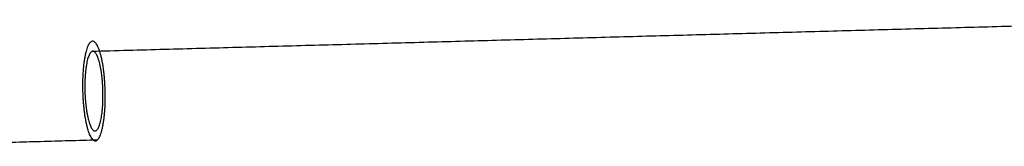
# Model space of a CAD drawing. Header units: millimetres. Extents: x 68659 to 70107, y -15520 to -14401.
# Tile 5 of 40: x 68814 to 68962, y -15195 to -15176. Entities that reach past the tile are written whole.
import ezdxf

# ---------------------------------------------------------------- set-up
doc = ezdxf.new("R2010")
doc.units = ezdxf.units.MM
doc.header["$MEASUREMENT"] = 0
doc.layers.add('Default', color=7, linetype='Continuous', true_color=0x000000)

msp = doc.modelspace()

# ---------------------------------------------------------------- linework, layer by layer
at = {"layer": 'Default'}
for points in [[(69000.29, -15176.25, 1814.66), (68912.65, -15178.64, 1794.3), (68825.02, -15181.04, 1773.93)], [(68825.83, -15194.37, 1772.02), (68808.79, -15194.84, 1768.06), (68791.75, -15195.3, 1764.1)]]:
    msp.add_open_spline(points, degree=2, dxfattribs=at)
for points, knots in [([(68825.83, -15194.37, 1772.02), (68824.19, -15195.69, 1779.22), (68823.7, -15188.31, 1780.46), (68823.21, -15180.93, 1781.7), (68824.85, -15179.61, 1774.5), (68826.49, -15178.29, 1767.3), (68826.98, -15185.67, 1766.06), (68827.46, -15193.05, 1764.82), (68825.83, -15194.37, 1772.02)], [0, 0, 0, 11.780972, 11.780972, 23.561945, 23.561945, 35.342917, 35.342917, 47.12389, 47.12389, 47.12389]), ([(68825.02, -15181.04, 1773.93), (68826.35, -15180.31, 1768.13), (68826.67, -15186.26, 1767.46), (68826.99, -15192.22, 1766.79), (68825.66, -15192.94, 1772.59), (68824.33, -15193.67, 1778.4), (68824.01, -15187.71, 1779.07), (68823.69, -15181.76, 1779.74), (68825.02, -15181.04, 1773.93)], [0, 0, 0, 7.853982, 7.853982, 15.707963, 15.707963, 23.561945, 23.561945, 31.415927, 31.415927, 31.415927])]:
    msp.add_rational_spline(points, [1, 0.707106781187, 1, 0.707106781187, 1, 0.707106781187, 1, 0.707106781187, 1], degree=2, knots=knots, dxfattribs=at)

doc.saveas('drawing.dxf')
